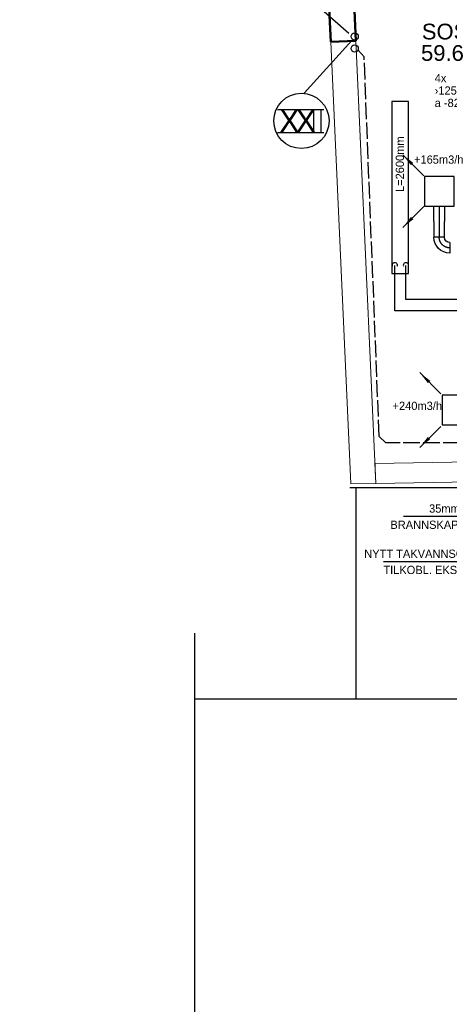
# Model space of a CAD drawing. Header units: millimetres. Extents: x 0 to 83130, y 0 to 53088.
# Tile 6 of 105: x 286 to 6780, y 13042 to 27930. Entities that reach past the tile are written whole.
import ezdxf
from ezdxf.enums import TextEntityAlignment as Align

# ---------------------------------------------------------------- set-up
doc = ezdxf.new("R2010")
doc.units = ezdxf.units.MM
doc.header["$LTSCALE"] = 50
doc.header["$MEASUREMENT"] = 0
doc.header["$PDMODE"] = 1
for name, pattern in [('2V-CENT', [23, 20, -1.5, 0, -1.5]), ('V-KU', [2, 1, 1]), ('V-OV', [6, 5, -1])]:
    doc.linetypes.add(name, pattern=pattern)
doc.layers.get('0').update_dxf_attribs({"linetype": 'CONTINUOUS'})
for name, color, linetype in [('20604A200D001$0$832 Rominfo', 7, 'CONTINUOUS'), ('20604A200D001$0$A12-HEL1', 251, 'CONTINUOUS'), ('20604A200D001$0$A12-HEL3', 251, 'CONTINUOUS'), ('20604A200D001$0$A23-HEL3', 251, 'CONTINUOUS'), ('V060-', 3, 'CONTINUOUS'), ('V070-', 3, 'CONTINUOUS'), ('V071-', 1, 'CONTINUOUS'), ('V081-', 1, 'CONTINUOUS'), ('V090-', 2, 'CONTINUOUS'), ('V091', 1, 'CONTINUOUS'), ('V091-', 1, 'CONTINUOUS'), ('V110', 1, 'CONTINUOUS'), ('V110-', 6, 'CONTINUOUS'), ('V111', 3, 'CONTINUOUS'), ('xref', 7, 'CONTINUOUS')]:
    doc.layers.add(name, color=color, linetype=linetype)
doc.layers.add('20604A200D001$0$A-AREA', color=32, linetype='CONTINUOUS', lineweight=9)
doc.layers.add('20604A200D001$0$A-WALL', color=7, linetype='CONTINUOUS', lineweight=13)
doc.styles.add('20604A200D001$0$Arial', font='arial.ttf', dxfattribs={"height": 238.125})
doc.styles.add('FISO', font='fiso')
doc.styles.add('ISO', font='ISO')

# ---------------------------------------------------------------- blocks, each defined once
blk = doc.blocks.new('TAK_P', base_point=(16247.5, 22586.5))
for p, q in [((16248, 22587), (16247, 22587)), ((16247, 22587), (16247, 22586)), ((16248, 22586), (16248, 22587)), ((16247, 22586), (16248, 22586))]:
    blk.add_line(p, q)
blk = doc.blocks.new('V420', base_point=(455, 404.5))
blk.add_line((455, 404.5), (464, 404.5))
blk.add_solid([(455, 404.5), (459, 405), (459, 404)])
blk = doc.blocks.new('V421', base_point=(455.5, 404.5))
at = {"rotation": 180}
blk.add_blockref('V420', (464.5, 404.5), dxfattribs=at)
blk = doc.blocks.new('CBOJ90_PB', base_point=(86107, 31352))
at = {"color": 0, "linetype": 'ByBlock'}
blk.add_arc((86106, 31353), 1, 270, 360, dxfattribs=at)
blk = doc.blocks.new('KBOJ90_PB', base_point=(86107, 31352))
at = {"color": 0, "linetype": 'ByBlock'}
for p, q in [((86106.5, 31353), (86107.5, 31353)), ((86106, 31352.5), (86106, 31351.5))]:
    blk.add_line(p, q, dxfattribs=at)
for radius in [1.5, 0.5]:
    blk.add_arc((86106, 31353), radius, 270, 360, dxfattribs=at)
blk = doc.blocks.new('3BOJ90_PB', base_point=(86107, 31352))
for p in [(86107, 31353), (86106, 31352)]:
    blk.add_point(p)
at = {"color": 1, "linetype": '2V-CENT'}
blk.add_blockref('CBOJ90_PB', (86107, 31352), dxfattribs=at)
at = {"color": 0, "linetype": 'ByBlock'}
blk.add_blockref('KBOJ90_PB', (86107, 31352), dxfattribs=at)
at = {"style": 'ISO', "flags": 3}
blk.add_attdef('0', (86107, 31352), '', height=1, dxfattribs=at)
blk = doc.blocks.new('VUN')
at = {"color": 0}
blk.add_circle((0, 0), 0.5, dxfattribs=at)
blk = doc.blocks.new('20604A200D001$0$VT- 746565 - VT--330077-P04')
at = {"layer": '20604A200D001$0$A-WALL'}
for p, q in [((20837, 25280), (20457, 25263)), ((20759, 18583), (20457, 25263)), ((20457, 25263), (20759, 18583)), ((20457, 25263), (20759, 18583)), ((20837, 25280), (21139, 18589)), ((21126, 18889), (21139, 18589)), ((21126, 18889), (21139, 18589)), ((20759, 18583), (21139, 18589)), ((20759, 18583), (21139, 18589)), ((21139, 18589), (20759, 18583))]:
    blk.add_line(p, q, dxfattribs=at)
blk = doc.blocks.new('20604A200D001$0$VT- 746565 - VT- 746565-330081-P04')
blk.add_blockref('20604A200D001$0$VT- 746565 - VT--330077-P04', (0, 0))
blk = doc.blocks.new('20604A200D001$0$VT- 746777 - VT--330086-P04')
at = {"layer": '20604A200D001$0$A-WALL', "lineweight": 50}
for p, q in [((20618, 30122), (20186, 39680)), ((20186, 39680), (20199, 30983)), ((20199, 30983), (20238, 30105)), ((20238, 30105), (20618, 30122)), ((20686, 28614), (20306, 28596)), ((20306, 28596), (20347, 27704)), ((20726, 27721), (20686, 28614)), ((20347, 27704), (20726, 27721)), ((20795, 26212), (20415, 26195)), ((20837, 25280), (20795, 26212)), ((20415, 26195), (20457, 25263)), ((20457, 25263), (20837, 25280))]:
    blk.add_line(p, q, dxfattribs=at)
at = {"layer": '20604A200D001$0$A-WALL'}
for p, q in [((20238, 30105), (20306, 28596)), ((20618, 30122), (20686, 28614)), ((20347, 27704), (20415, 26195)), ((20726, 27721), (20795, 26212))]:
    blk.add_line(p, q, dxfattribs=at)
blk = doc.blocks.new('20604A200D001$0$VT- 746777 - VT- 746777-330090-P04')
blk.add_blockref('20604A200D001$0$VT- 746777 - VT--330086-P04', (0, 0))
blk = doc.blocks.new('20604A200D001$0$VT- 749056 - VT--330195-P04')
at = {"layer": '20604A200D001$0$A-WALL'}
for p, q in [((23253, 18923), (21126, 18889)), ((23450, 18626), (23253, 18923)), ((23387, 18722), (23256, 18919)), ((23256, 18919), (23387, 18722)), ((21139, 18589), (21126, 18889)), ((21139, 18589), (21126, 18889)), ((21126, 18889), (21139, 18589)), ((21139, 18589), (23450, 18626)), ((21139, 18589), (23450, 18626)), ((23450, 18626), (21139, 18589))]:
    blk.add_line(p, q, dxfattribs=at)
blk = doc.blocks.new('20604A200D001$0$VT- 749056 - VT- 749056-330199-P04')
blk.add_blockref('20604A200D001$0$VT- 749056 - VT--330195-P04', (0, 0))
blk = doc.blocks.new('20604A200D001')
at = {"layer": '20604A200D001$0$A-AREA'}
for p in [(21126, 18889), (21127, 18889)]:
    blk.add_line(p, (21127, 18857), dxfattribs=at)
at = {"layer": '20604A200D001$0$A12-HEL1', "color": 7}
for points in [[(20839, 18523), (20839, 15323)], [(18405, 9636), (18405, 16323)]]:
    blk.add_lwpolyline(points, dxfattribs=at)
blk.add_arc((16881, 11483), 1125, 0, 0, dxfattribs=at)
at = {"layer": '20604A200D001$0$A12-HEL3', "color": 7}
blk.add_lwpolyline([(24173, 15323), (18405, 15323)], dxfattribs=at)
at = {"layer": '20604A200D001$0$A23-HEL3', "color": 7}
blk.add_lwpolyline([(23734, 18523), (20744, 18523)], dxfattribs=at)
at = {"layer": '20604A200D001$0$A-WALL'}
for name in ['20604A200D001$0$VT- 746777 - VT- 746777-330090-P04', '20604A200D001$0$VT- 746565 - VT- 746565-330081-P04', '20604A200D001$0$VT- 749056 - VT- 749056-330199-P04']:
    blk.add_blockref(name, (0, 0), dxfattribs=at)
at = {"layer": '20604A200D001$0$832 Rominfo', "color": 7, "style": '20604A200D001$0$Arial'}
for s, height, p in [('SOSIAL SONE', 238.12, (21834, 25301)), ('59.6', 238.1, (21822, 24977))]:
    blk.add_text(s, height=height, dxfattribs=at).set_placement(p)

msp = doc.modelspace()

# ---------------------------------------------------------------- linework, layer by layer
at = {"layer": 'V060-', "linetype": 'Continuous'}
for p, q in [((6548.21, 24880.72), (6548.21, 25109.85)), ((6708.21, 25109.85), (6708.21, 24880.72)), ((6548.21, 24880.72), (6548.21, 24639.74)), ((6708.21, 24639.74), (6708.21, 24880.72))]:
    msp.add_line(p, q, dxfattribs=at)
at = {"layer": 'V060-', "color": 1, "linetype": '2V-CENT'}
for p, q in [((6628.21, 25109.85), (6628.21, 24880.72)), ((6628.21, 24880.72), (6628.21, 24639.74))]:
    msp.add_line(p, q, dxfattribs=at)
at = {"layer": 'V081-'}
msp.add_line((7521.02, 20415.95), (6088.4, 20415.95), dxfattribs=at)
at = {"layer": 'V090-', "linetype": 'V-OV'}
for p, q in [((5492.21, 27368.14), (5401.39, 27469.6)), ((5720.05, 21630.05), (5492.21, 27368.14)), ((5819.32, 21530.78), (5720.05, 21630.05)), ((6009.51, 21530.78), (5819.32, 21530.78)), ((8134.82, 21531.95), (6009.51, 21530.78))]:
    msp.add_line(p, q, dxfattribs=at)
at = {"layer": 'V091'}
msp.add_line((4586.36, 26819.5), (5306.71, 27617.79), dxfattribs=at)
at = {"layer": 'V091', "color": 3}
for p, q in [((4183.8, 26573.07), (4882.7, 26573.07)), ((4725.08, 26573.07), (4725.08, 26222.63)), ((4838.78, 26573.07), (4838.78, 26222.63)), ((4183.8, 26222.63), (4882.7, 26222.63))]:
    msp.add_line(p, q, dxfattribs=at)
at = {"layer": 'V091', "color": 1}
msp.add_circle((4544.66, 26400.13), 418.02, dxfattribs=at)
at = {"layer": 'V091-'}
for p, q in [((5262.01, 27722.92), (4262.76, 28599.36)), ((7888.95, 19732.64), (5786.26, 19732.64))]:
    msp.add_line(p, q, dxfattribs=at)
at = {"layer": 'V110'}
msp.add_lwpolyline([(6161.32, 24091.74), (6161.32, 26691.74), (5911.32, 26691.74), (5911.32, 24091.74)], close=True, dxfattribs=at)
at = {"layer": 'V110-', "linetype": 'V-KU'}
for p, q in [((5955.07, 23527.84), (5955.07, 24214.99)), ((6124.37, 23697.14), (6124.37, 24214.99)), ((9524.96, 23697.14), (6124.37, 23697.14)), ((10101.82, 23527.84), (5955.07, 23527.84))]:
    msp.add_line(p, q, dxfattribs=at)
at = {"layer": 'V110-', "color": 1}
for centre in [(5955.07, 24214.99), (6124.37, 24214.99)]:
    msp.add_arc(centre, 41.12, 340.885016, 559.114984, dxfattribs=at)

# ---------------------------------------------------------------- block references
at = {"layer": 'V060-', "linetype": 'Continuous', "xscale": -160, "yscale": 160, "zscale": 160}
msp.add_blockref('3BOJ90_PB', (6628.21, 24479.74), dxfattribs=at)
at = {"layer": 'V070-'}
for name, p, xscale, yscale, zscale, rotation in [('V421', (6395.11, 25568.93), -50, 50, 50, 315), ('TAK_P', (6628.21, 25334.85), 450, 450, 450, 90), ('V421', (6395.28, 25107.88), -50, 50, 50, 44.99999999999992), ('V421', (6650.7, 22275.37, 28), 50, 50, 50, 135), ('TAK_P', (6897.95, 22028, 28), 450, 450, 450, 90), ('V421', (6650.57, 21780.75, 28), 50, 50, 50, 225)]:
    msp.add_blockref(name, p, dxfattribs=dict(at, xscale=xscale, yscale=yscale, zscale=zscale, rotation=rotation))
at = {"layer": 'V090-', "color": 1, "xscale": 110, "yscale": 110, "zscale": 110, "rotation": 270}
for p in [(5349.7, 27675), (5349.7, 27495.24)]:
    msp.add_blockref('VUN', p, dxfattribs=at)
at = {"layer": 'xref'}
msp.add_blockref('20604A200D001', (-15469.5, 2330.58), dxfattribs=at)

# ---------------------------------------------------------------- texts
at = {"layer": 'V071-', "color": 1, "style": 'FISO'}
for s, p in [('4x', (6558.71, 26984.2)), ('›125', (6558.71, 26796.7)), ('a -82,5', (6558.71, 26609.2)), ('+165m3/h', (6246.13, 25752.49)), ('+240m3/h', (5921.68, 22028.78, 28))]:
    msp.add_text(s, height=125, dxfattribs=at).set_placement(p)
at = {"layer": 'V081-', "color": 1, "style": 'FISO'}
for s, p in [('35mm KV TIL', (7496.02, 20475.95)), ('BRANNSKAP 5.ETG.', (7496.02, 20230.95))]:
    msp.add_text(s, height=125, dxfattribs=at).set_placement(p, align=Align.RIGHT)
at = {"layer": 'V091', "color": 3, "style": 'FISO'}
for p in [(4206.06, 26223.09), (4455.61, 26223.09)]:
    msp.add_text('X', height=350, dxfattribs=at).set_placement(p)
at = {"layer": 'V091-', "color": 1, "style": 'FISO'}
for s, p in [('NYTT TAKVANNSOPPL.', (7370.34, 19792.64)), ('TILKOBL. EKSIST. ›110mm', (7863.95, 19547.64))]:
    msp.add_text(s, height=125, dxfattribs=at).set_placement(p, align=Align.RIGHT)
at = {"layer": 'V111', "color": 1, "style": 'FISO'}
msp.add_text('L=2600mm', height=125, rotation=90, dxfattribs=at).set_placement((6094.65, 25324.53))

doc.saveas('drawing.dxf')
